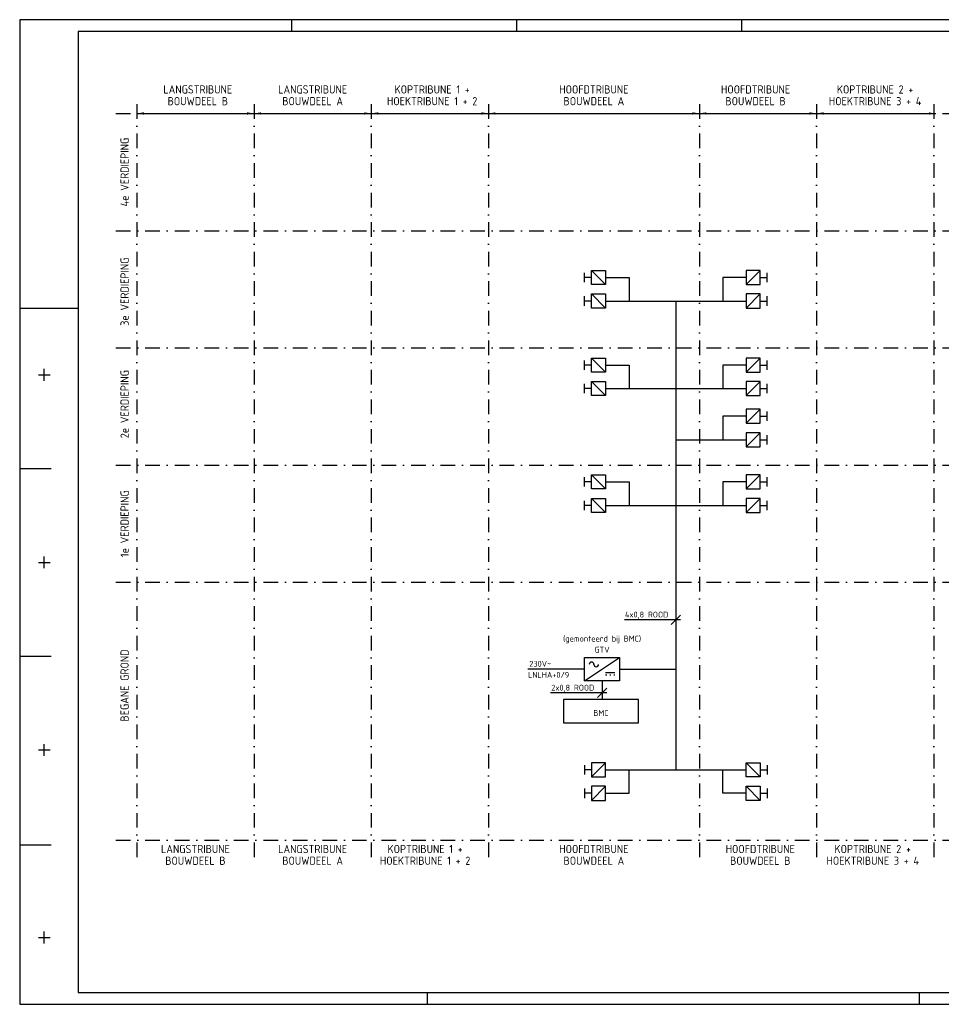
# Model space of a CAD drawing. Extents: x 0 to 594, y 0 to 420.
# Tile 1 of 6: x 0 to 393, y 0 to 420. Entities that reach past the tile are written whole.
import ezdxf
from ezdxf.enums import TextEntityAlignment as Align

# ---------------------------------------------------------------- set-up
doc = ezdxf.new("R2010")
doc.units = 0
doc.header["$MEASUREMENT"] = 0
doc.header["$PDMODE"] = 1
doc.linetypes.add('DASHDOT2', pattern=[0.5, 0.25, -0.125, 0, -0.125])
doc.layers.get('0').update_dxf_attribs({"linetype": 'CONTINUOUS'})
for name, color, linetype in [('19', 7, 'CONTINUOUS'), ('E--L$2A-_KADER', 7, 'CONTINUOUS'), ('E--L6711_GEB-BEH-SIGN', 3, 'CONTINUOUS'), ('SYMBOOL', 3, 'CONTINUOUS'), ('SYMBOOL-025', 2, 'CONTINUOUS')]:
    doc.layers.add(name, color=color, linetype=linetype)
doc.styles.add('ISO', font='isocp.shx')

# ---------------------------------------------------------------- blocks, each defined once
blk = doc.blocks.new('A2')
at = {"layer": 'E--L$2A-_KADER', "color": 2}
for p, q in [((594, 420), (0, 420)), ((0, 420), (0, 0)), ((116, 420), (116, 415)), ((212, 420), (212, 415)), ((308, 420), (308, 415)), ((0, 297), (25, 297)), ((10.5, 266), (10.5, 271)), ((8, 268.5), (13, 268.5)), ((0.5, 228.5), (13.5, 228.5)), ((10.5, 186), (10.5, 191)), ((8, 188.5), (13, 188.5)), ((0.5, 148.5), (13.5, 148.5)), ((10.5, 106), (10.5, 111)), ((8, 108.5), (13, 108.5)), ((0.5, 68), (13.5, 68)), ((10.5, 26), (10.5, 31)), ((8, 28.5), (13, 28.5)), ((174, 0), (174, 5)), ((384, 0), (384, 5)), ((0, 0), (594, 0))]:
    blk.add_line(p, q, dxfattribs=at)
at = {"layer": 'E--L$2A-_KADER', "color": 4}
for p, q in [((589, 415), (25, 415)), ((25, 415), (25, 5)), ((25, 5), (589, 5))]:
    blk.add_line(p, q, dxfattribs=at)

msp = doc.modelspace()

# ---------------------------------------------------------------- linework, layer by layer
at = {"color": 1, "linetype": 'DASHDOT2', "ltscale": 25}
for p, q in [((50, 384), (50, 60)), ((100, 384), (100, 60)), ((150, 384), (150, 60)), ((200, 384), (200, 60)), ((290, 384), (290, 60)), ((340, 384), (340, 60)), ((390, 384), (390, 60)), ((41, 380), (397, 380)), ((41, 330), (397, 330)), ((41, 280), (397, 280)), ((41, 230), (397, 230)), ((41, 180), (397, 180)), ((41, 70), (397, 70))]:
    msp.add_line(p, q, dxfattribs=at)
at = {"linetype": 'CONTINUOUS', "ltscale": 25}
msp.add_line((50, 380), (390, 380), dxfattribs=at)
for points in [[(50, 380, 0, 1, 0), (53, 380, 1, 1, 0)], [(100, 380, 0, 1, 0), (97, 380, 1, 1, 0)], [(100, 380, 0, 1, 0), (103, 380, 1, 1, 0)], [(150, 380, 0, 1, 0), (147, 380, 1, 1, 0)], [(150, 380, 0, 1, 0), (153, 380, 1, 1, 0)], [(200, 380, 0, 1, 0), (197, 380, 1, 1, 0)], [(200, 380, 0, 1, 0), (203, 380, 1, 1, 0)], [(290, 380, 0, 1, 0), (287, 380, 1, 1, 0)], [(290, 380, 0, 1, 0), (293, 380, 1, 1, 0)], [(340, 380, 0, 1, 0), (337, 380, 1, 1, 0)], [(340, 380, 0, 1, 0), (343, 380, 1, 1, 0)], [(390, 380, 0, 1, 0), (388, 380, 1, 1, 0)]]:
    msp.add_lwpolyline(points, format="xyseb")
msp.add_point((55, 125))
at = {"layer": 'E--L6711_GEB-BEH-SIGN', "color": 4}
for p, q in [((241, 308), (241, 312)), ((319, 308), (319, 312)), ((241, 298), (241, 302)), ((319, 298), (319, 302)), ((241, 270.67), (241, 274.67)), ((319, 270.67), (319, 274.67)), ((241, 260.67), (241, 264.67)), ((319, 260.67), (319, 264.67)), ((319, 248.84), (319, 252.84)), ((319, 238.84), (319, 242.84)), ((241, 220.82), (241, 224.82)), ((319, 220.82), (319, 224.82)), ((241, 210.82), (241, 214.82)), ((319, 210.82), (319, 214.82)), ((241, 102), (241, 98)), ((319, 102), (319, 98)), ((241, 92), (241, 88)), ((319, 92), (319, 88))]:
    msp.add_line(p, q, dxfattribs=at)
at = {"layer": 'E--L6711_GEB-BEH-SIGN', "color": 3}
for p, q in [((250, 307), (244, 313)), ((310, 307), (316, 313)), ((244, 310), (241, 310)), ((250, 310), (260, 310)), ((260, 310), (260, 300)), ((300, 310), (300, 300)), ((310, 310), (300, 310)), ((316, 310), (319, 310)), ((250, 297), (244, 303)), ((310, 297), (316, 303)), ((244, 300), (241, 300)), ((250, 300), (310, 300)), ((280, 300), (280, 100)), ((316, 300), (319, 300)), ((250, 269.67), (244, 275.67)), ((310, 269.67), (316, 275.67)), ((244, 272.67), (241, 272.67)), ((250, 272.67), (260, 272.67)), ((260, 272.67), (260, 262.67)), ((300, 272.67), (300, 262.67)), ((310, 272.67), (300, 272.67)), ((316, 272.67), (319, 272.67)), ((250, 259.67), (244, 265.67)), ((310, 259.67), (316, 265.67)), ((244, 262.67), (241, 262.67)), ((250, 262.67), (310, 262.67)), ((316, 262.67), (319, 262.67)), ((310, 247.84), (316, 253.84)), ((310, 250.84), (300, 250.84)), ((300, 250.84), (300, 240.84)), ((316, 250.84), (319, 250.84)), ((310, 237.84), (316, 243.84)), ((280, 240.84), (310, 240.84)), ((316, 240.84), (319, 240.84)), ((244, 222.82), (241, 222.82)), ((250, 219.82), (244, 225.82)), ((250, 222.82), (260, 222.82)), ((260, 222.82), (260, 212.82)), ((310, 222.82), (300, 222.82)), ((300, 222.82), (300, 212.82)), ((310, 219.82), (316, 225.82)), ((316, 222.82), (319, 222.82)), ((250, 209.82), (244, 215.82)), ((310, 209.82), (316, 215.82)), ((244, 212.82), (241, 212.82)), ((250, 212.82), (310, 212.82)), ((316, 212.82), (319, 212.82)), ((282, 164), (258, 164)), ((282, 166), (278, 162)), ((241, 143), (216.78, 143)), ((256, 143), (280, 143)), ((250.5, 134.81), (246.5, 130.81)), ((250.5, 132.81), (226.5, 132.81)), ((250, 103), (244, 97)), ((310, 103), (316, 97)), ((244, 100), (241, 100)), ((250, 100), (310, 100)), ((260, 90), (260, 100)), ((300, 90), (300, 100)), ((316, 100), (319, 100)), ((250, 93), (244, 87)), ((310, 93), (316, 87)), ((244, 90), (241, 90)), ((250, 90), (260, 90)), ((310, 90), (300, 90)), ((316, 90), (319, 90))]:
    msp.add_line(p, q, dxfattribs=at)
at = {"layer": 'E--L6711_GEB-BEH-SIGN'}
msp.add_line((248.5, 138), (248.5, 130), dxfattribs=at)
at = {"layer": 'E--L6711_GEB-BEH-SIGN', "color": 3}
for points in [[(250, 313), (250, 307), (244, 307), (244, 313)], [(310, 313), (310, 307), (316, 307), (316, 313)], [(250, 303), (250, 297), (244, 297), (244, 303)], [(310, 303), (310, 297), (316, 297), (316, 303)], [(250, 275.67), (250, 269.67), (244, 269.67), (244, 275.67)], [(310, 275.67), (310, 269.67), (316, 269.67), (316, 275.67)], [(250, 265.67), (250, 259.67), (244, 259.67), (244, 265.67)], [(310, 265.67), (310, 259.67), (316, 259.67), (316, 265.67)], [(310, 253.84), (310, 247.84), (316, 247.84), (316, 253.84)], [(310, 243.84), (310, 237.84), (316, 237.84), (316, 243.84)], [(250, 225.82), (250, 219.82), (244, 219.82), (244, 225.82)], [(310, 225.82), (310, 219.82), (316, 219.82), (316, 225.82)], [(250, 215.82), (250, 209.82), (244, 209.82), (244, 215.82)], [(310, 215.82), (310, 209.82), (316, 209.82), (316, 215.82)], [(232, 130), (232, 120), (264, 120), (264, 130)], [(250, 97), (250, 103), (244, 103), (244, 97)], [(310, 97), (310, 103), (316, 103), (316, 97)], [(250, 87), (250, 93), (244, 93), (244, 87)], [(310, 87), (310, 93), (316, 93), (316, 87)]]:
    msp.add_lwpolyline(points, close=True, dxfattribs=at)
at = {"layer": 'SYMBOOL'}
for p, q in [((241, 138), (241, 148)), ((241, 148), (256, 148)), ((241, 138), (256, 148)), ((256, 148), (256, 138)), ((256, 138), (241, 138))]:
    msp.add_line(p, q, dxfattribs=at)
at = {"layer": 'SYMBOOL-025'}
for p, q in [((250, 141.5), (254, 141.5)), ((250, 140.5), (250.5, 140.5)), ((251.75, 140.5), (252.25, 140.5)), ((253.5, 140.5), (254, 140.5))]:
    msp.add_line(p, q, dxfattribs=at)
for centre, start, end in [((244, 145), 0, 180), ((246, 145), 180, 0)]:
    msp.add_arc(centre, 1, start, end, dxfattribs=at)

# ---------------------------------------------------------------- block references
at = {"layer": '19', "color": 2}
msp.add_blockref('A2', (0, 0), dxfattribs=at)

# ---------------------------------------------------------------- texts
at = {"color": 4, "style": 'ISO'}
for s, p in [('LANGSTRIBUNE', (76, 390.25)), ('LANGSTRIBUNE', (125, 390.25)), ('KOPTRIBUNE 1 +', (176, 390.25)), ('HOOFDTRIBUNE', (245, 390.25)), ('HOOFDTRIBUNE', (314, 390.25)), ('KOPTRIBUNE 2 +', (365, 390.25)), ('BOUWDEEL B', (76, 385.25)), ('BOUWDEEL A', (125, 385.25)), ('HOEKTRIBUNE 1 + 2', (176, 385.25)), ('BOUWDEEL A', (245, 385.25)), ('BOUWDEEL B', (314, 385.25)), ('HOEKTRIBUNE 3 + 4', (365, 385.25)), ('LANGSTRIBUNE', (75, 66.25)), ('LANGSTRIBUNE', (125, 66.25)), ('KOPTRIBUNE 1 +', (173, 66.25)), ('HOOFDTRIBUNE', (245, 66.25)), ('HOOFDTRIBUNE', (316, 66.25)), ('KOPTRIBUNE 2 +', (364, 66.25)), ('BOUWDEEL B', (75, 61.25)), ('BOUWDEEL A', (125, 61.25)), ('HOEKTRIBUNE 1 + 2', (173, 61.25)), ('BOUWDEEL A', (245, 61.25)), ('BOUWDEEL B', (316, 61.25)), ('HOEKTRIBUNE 3 + 4', (364, 61.25))]:
    msp.add_text(s, height=3.5, dxfattribs=at).set_placement(p, align=Align.MIDDLE)
for s, p in [('4e VERDIEPING', (44.75, 355)), ('3e VERDIEPING', (44.75, 304)), ('2e VERDIEPING', (44.75, 256)), ('1e VERDIEPING', (44.75, 205)), ('BEGANE GROND', (44.75, 136))]:
    msp.add_text(s, height=3.5, rotation=90, dxfattribs=at).set_placement(p, align=Align.MIDDLE)
at = {"layer": 'E--L6711_GEB-BEH-SIGN', "color": 2, "style": 'ISO'}
for s, p in [('4x0,8 ROOD', (267.5, 165)), ('(gemonteerd bij BMC)', (248.5, 154.73)), ('GTV', (248.5, 150)), ('230V~', (222.11, 144)), ('LNLHA+0/9', (225.7, 139.26)), ('2x0,8 ROOD', (236, 133.81)), ('BMC', (248, 123))]:
    msp.add_text(s, height=2.5, dxfattribs=at).set_placement(p, align=Align.CENTER)

doc.saveas('drawing.dxf')
